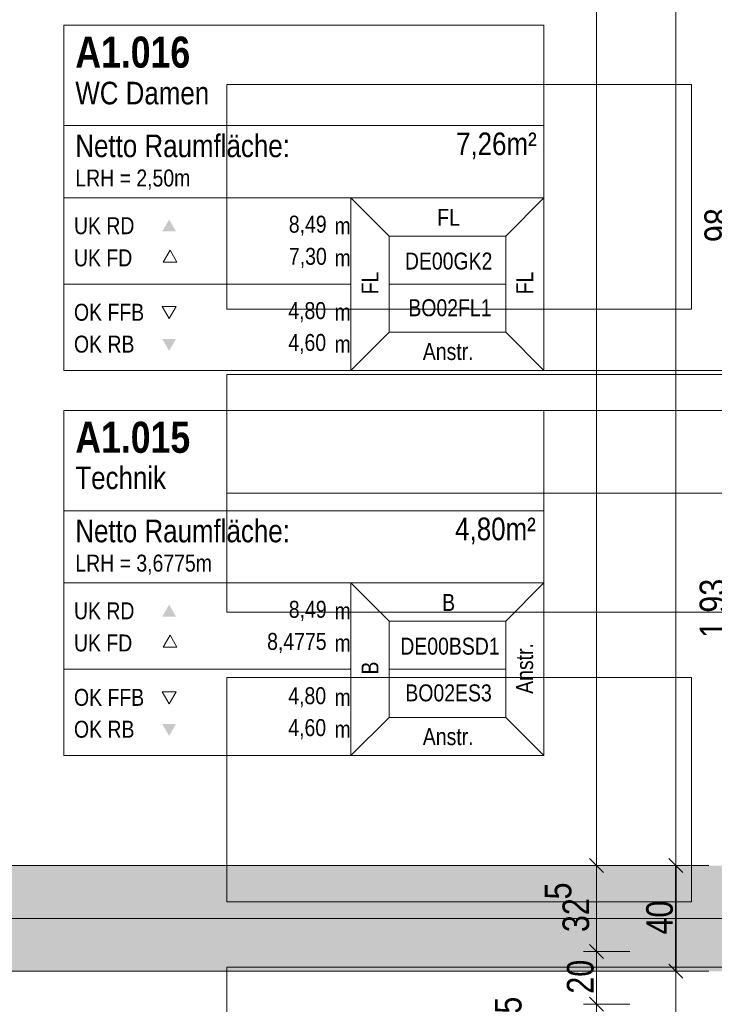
# Model space of a CAD drawing. Extents: x -620 to 300, y 62 to 1107.
# Tile 89 of 109: x -20 to 32, y 594 to 669. Entities that reach past the tile are written whole.
import ezdxf
from ezdxf.lldxf.tags import DXFTag

# ---------------------------------------------------------------- set-up
doc = ezdxf.new("R2010")
doc.units = 0
doc.layers.get('0').update_dxf_attribs({"lineweight": 35})
for name, color, linetype, lineweight, true_color in [('30 -35 Decken- 1 Konstruktion-Träger- Stahlbeton', 7, 'grob-A06G9G5Q8I', 13, 0x33aa00), ('60- 61 allgemeine Ausstattung- 1 Möbel', 7, 'Continuous', 9, 0x00cccc), ('70 -75 Raumstempel- 1 Raumstempel', 1, 'Continuous', 50, 0xff0000), ('70 -75 Raumstempel-2 Verweislinie', 1, 'Continuous', 9, 0xff0000), ('70 -76 Bemaßung- 2 Allgemein', 9, 'Continuous', 5, 0x808080)]:
    doc.layers.add(name, color=color, linetype=linetype, lineweight=lineweight, true_color=true_color)
doc.layers.add('70 -71 Achsen- 1 Gebäudeachsen', color=7, linetype='STRICHPUNKT2-A06G9G5P8I', lineweight=18)
doc.layers.add('iwb_Schraffur_Unterzug', color=7, linetype='Continuous', lineweight=5, true_color=0xffffcc, plot=False)
doc.styles.get("Standard").update_dxf_attribs({"font": 'ARIALN.TTF'})
tags = doc.linetypes.add('grob-A06G9G5Q8I', pattern=[14, 3, -8, 3]).pattern_tags.tags
tags[8:9] = [DXFTag(74, 4), DXFTag(75, 0), DXFTag(340, '0'), DXFTag(46, 0.0), DXFTag(50, 0.0), DXFTag(44, 0.0), DXFTag(45, 0.0)]
tags[6:7] = [DXFTag(74, 4), DXFTag(75, 0), DXFTag(340, '0'), DXFTag(46, 0.0), DXFTag(50, 0.0), DXFTag(44, 0.0), DXFTag(45, 0.0)]
tags[4:5] = [DXFTag(74, 4), DXFTag(75, 0), DXFTag(340, '0'), DXFTag(46, 0.0), DXFTag(50, 0.0), DXFTag(44, 0.0), DXFTag(45, 0.0)]
tags = doc.linetypes.add('STRICHPUNKT2-A06G9G5P8I', pattern=[12.7, 6.35, -3.175, 0, -3.175]).pattern_tags.tags
tags[10:11] = [DXFTag(74, 4), DXFTag(75, 0), DXFTag(340, '0'), DXFTag(46, 0.0), DXFTag(50, 0.0), DXFTag(44, 0.0), DXFTag(45, 0.0)]
tags[8:9] = [DXFTag(74, 4), DXFTag(75, 0), DXFTag(340, '0'), DXFTag(46, 0.0), DXFTag(50, 0.0), DXFTag(44, 0.0), DXFTag(45, 0.0)]
tags[6:7] = [DXFTag(74, 4), DXFTag(75, 0), DXFTag(340, '0'), DXFTag(46, 0.0), DXFTag(50, 0.0), DXFTag(44, 0.0), DXFTag(45, 0.0)]
tags[4:5] = [DXFTag(74, 4), DXFTag(75, 0), DXFTag(340, '0'), DXFTag(46, 0.0), DXFTag(50, 0.0), DXFTag(44, 0.0), DXFTag(45, 0.0)]

# ---------------------------------------------------------------- blocks, each defined once
blk = doc.blocks.new('Referenz-A06G9G5R8I')
at = {"layer": '30 -35 Decken- 1 Konstruktion-Träger- Stahlbeton', "color": 0, "linetype": 'STRICHPUNKT2-A06G9G5P8I', "ltscale": 0.13}
for p, q in [((-457.478, 604.931), (29.522, 604.931)), ((-457.478, 596.931), (29.522, 596.931))]:
    blk.add_line(p, q, dxfattribs=at)
at = {"layer": '30 -35 Decken- 1 Konstruktion-Träger- Stahlbeton', "color": 0, "linetype": 'Continuous', "lineweight": 35, "ltscale": 0.35}
blk.add_line((29.522, 604.931), (29.522, 596.931), dxfattribs=at)
at = {"layer": '60- 61 allgemeine Ausstattung- 1 Möbel', "color": 0, "linetype": 'Continuous', "ltscale": 0.13}
for p, q in [((-4.478, 664.081), (30.702, 664.081)), ((-4.478, 647.081), (-4.478, 664.081)), ((30.702, 664.081), (30.702, 647.081)), ((30.702, 647.081), (-4.478, 647.081)), ((-4.478, 642.131), (35.522, 642.131)), ((-4.478, 633.131), (-4.478, 642.131)), ((-4.478, 633.131), (35.522, 633.131)), ((-4.478, 624.131), (-4.478, 633.131)), ((35.522, 633.131), (-4.478, 633.131)), ((35.522, 624.131), (-4.478, 624.131)), ((-4.478, 619.181), (30.702, 619.181)), ((-4.478, 602.181), (-4.478, 619.181)), ((30.702, 619.181), (30.702, 602.181)), ((30.702, 602.181), (-4.478, 602.181)), ((-4.478, 597.231), (35.522, 597.231)), ((-4.478, 588.231), (-4.478, 597.231))]:
    blk.add_line(p, q, dxfattribs=at)
at = {"layer": '70 -71 Achsen- 1 Gebäudeachsen', "color": 0, "linetype": 'STRICHPUNKT2-A06G9G5P8I', "ltscale": 0.18}
blk.add_line((-538.531, 600.931), (76.472, 600.931), dxfattribs=at)
at = {"layer": '70 -75 Raumstempel- 1 Raumstempel', "color": 0, "lineweight": 9}
for p, q in [((-16.802, 668.566), (-16.802, 642.426)), ((19.522, 668.566), (-16.802, 668.566)), ((19.522, 642.426), (19.522, 668.566)), ((19.522, 660.971), (-16.802, 660.971)), ((-16.802, 655.496), (4.927, 655.496)), ((7.81, 652.599), (4.927, 655.496)), ((19.522, 655.496), (4.927, 655.496)), ((4.927, 655.496), (4.927, 642.426)), ((16.638, 652.599), (19.522, 655.496)), ((7.81, 645.323), (7.81, 652.599)), ((7.81, 652.599), (16.638, 652.599)), ((16.638, 645.323), (16.638, 652.599)), ((-8.765, 651.536), (-9.288, 650.63)), ((-8.242, 650.63), (-8.765, 651.536)), ((-9.288, 650.63), (-8.242, 650.63)), ((-16.802, 648.961), (4.927, 648.961)), ((16.638, 648.961), (7.81, 648.961)), ((-8.836, 646.356), (-9.36, 647.263)), ((-9.36, 647.263), (-8.313, 647.263)), ((-8.313, 647.263), (-8.836, 646.356)), ((7.81, 645.323), (4.927, 642.426)), ((7.81, 645.323), (16.638, 645.323)), ((16.638, 645.323), (19.522, 642.426)), ((19.522, 642.426), (-16.802, 642.426)), ((-16.802, 639.404), (-16.802, 613.264)), ((19.522, 639.404), (-16.802, 639.404)), ((19.522, 613.264), (19.522, 639.404)), ((19.522, 631.809), (-16.802, 631.809)), ((-16.802, 626.334), (4.927, 626.334)), ((7.81, 623.437), (4.927, 626.334)), ((19.522, 626.334), (4.927, 626.334)), ((4.927, 626.334), (4.927, 613.264)), ((16.638, 623.437), (19.522, 626.334)), ((7.81, 616.161), (7.81, 623.437)), ((7.81, 623.437), (16.638, 623.437)), ((16.638, 616.161), (16.638, 623.437)), ((-8.765, 622.374), (-9.288, 621.468)), ((-8.242, 621.468), (-8.765, 622.374)), ((-9.288, 621.468), (-8.242, 621.468)), ((-16.802, 619.799), (4.927, 619.799)), ((16.638, 619.799), (7.81, 619.799)), ((-8.836, 617.195), (-9.36, 618.101)), ((-9.36, 618.101), (-8.313, 618.101)), ((-8.313, 618.101), (-8.836, 617.195)), ((7.81, 616.161), (4.927, 613.264)), ((7.81, 616.161), (16.638, 616.161)), ((16.638, 616.161), (19.522, 613.264)), ((19.522, 613.264), (-16.802, 613.264))]:
    blk.add_line(p, q, dxfattribs=at)
at = {"layer": '70 -75 Raumstempel- 1 Raumstempel', "color": 0, "lineweight": 0}
for points in [[(-8.313, 652.951), (-8.836, 653.857), (-9.36, 652.951)], [(-8.313, 644.82), (-8.836, 643.914), (-9.36, 644.82)], [(-8.313, 623.789), (-8.836, 624.695), (-9.36, 623.789)], [(-8.313, 615.658), (-8.836, 614.752), (-9.36, 615.658)]]:
    blk.add_solid(points, dxfattribs=at)
at = {"layer": '70 -75 Raumstempel-2 Verweislinie', "color": 0, "linetype": 'Continuous', "ltscale": 0.13}
for p, q in [((19.522, 642.426), (76.472, 642.426)), ((19.522, 639.404), (75.855, 639.404))]:
    blk.add_line(p, q, dxfattribs=at)
at = {"layer": '70 -75 Raumstempel-2 Verweislinie', "color": 0}
for p, q in [((19.522, 642.426), (76.472, 642.426)), ((19.522, 639.404), (75.855, 639.404))]:
    blk.add_line(p, q, dxfattribs=at)
at = {"layer": '70 -76 Bemaßung- 2 Allgemein', "color": 0, "linetype": 'Continuous', "ltscale": 0.13}
for p, q in [((23.522, 605.992), (23.522, 760.871)), ((29.522, 605.992), (29.522, 760.871)), ((23.522, 603.931), (23.522, 605.992)), ((23.522, 605.931), (23.522, 603.871)), ((29.522, 603.931), (29.522, 605.992)), ((29.522, 605.931), (29.522, 603.871)), ((26.022, 604.931), (22.522, 604.931)), ((26.022, 604.931), (22.522, 604.931)), ((32.022, 604.931), (28.522, 604.931)), ((32.022, 604.931), (28.522, 604.931)), ((23.522, 599.492), (23.522, 603.871)), ((29.522, 597.992), (29.522, 603.871)), ((23.522, 597.431), (23.522, 599.492)), ((23.522, 599.431), (23.522, 597.371)), ((26.022, 598.431), (22.522, 598.431)), ((26.022, 598.431), (22.522, 598.431)), ((29.522, 595.931), (29.522, 597.992)), ((23.522, 595.492), (23.522, 597.371)), ((29.522, 597.931), (29.522, 595.871)), ((23.522, 595.492), (23.522, 596.552)), ((32.022, 596.931), (28.522, 596.931)), ((32.022, 596.931), (28.522, 596.931)), ((29.522, 545.992), (29.522, 595.871)), ((23.522, 593.431), (23.522, 595.492)), ((23.522, 593.431), (23.522, 595.492)), ((26.022, 594.431), (22.522, 594.431))]:
    blk.add_line(p, q, dxfattribs=at)
at = {"layer": '70 -76 Bemaßung- 2 Allgemein', "color": 0, "linetype": 'Continuous', "lineweight": 20, "ltscale": 0.2}
for p, q in [((22.991, 605.462), (24.052, 604.401)), ((24.052, 604.401), (22.991, 605.462)), ((28.991, 605.462), (30.052, 604.401)), ((30.052, 604.401), (28.991, 605.462)), ((24.052, 597.901), (22.991, 598.962)), ((22.991, 598.962), (24.052, 597.901)), ((30.052, 596.401), (28.991, 597.462)), ((28.991, 597.462), (30.052, 596.401)), ((24.052, 593.901), (22.991, 594.962)), ((24.052, 593.901), (22.991, 594.962))]:
    blk.add_line(p, q, dxfattribs=at)
at = {"layer": '70 -75 Raumstempel- 1 Raumstempel', "color": 0, "linetype": 'Continuous', "ltscale": 0.5, "attachment_point": 1}
for s, insert, char_height, rotation in [('{\\fArial Narrow|b1|i0;A1.016}', (-15.935, 667.708), 2.3536, 0), ('{\\fArial Narrow;WC Damen}', (-15.935, 664.288), 1.71171, 0), ('{\\fArial Narrow;7,26m²}', (12.881, 660.445), 1.71171, 0), ('{\\fArial Narrow;Netto Raumfläche:}', (-15.935, 660.291), 1.71171, 0), ('{\\fArial Narrow;LRH = 2,50m}', (-15.935, 657.643), 1.28378, 0), ('{\\fArial Narrow;FL}', (11.456, 654.663), 1.28378, 0), ('{\\fArial Narrow;UK RD}', (-16.037, 654.031), 1.28378, 0), ('{\\fArial Narrow;8,49}', (0.223, 654.146), 1.28378, 0), ('{\\fArial Narrow;m}', (3.683, 654.02), 1.28378, 0), ('{\\fArial Narrow;7,30}', (0.233, 651.713), 1.28378, 0), ('{\\fArial Narrow;UK FD}', (-16.037, 651.597), 1.28378, 0), ('{\\fArial Narrow;m}', (3.683, 651.587), 1.28378, 0), ('{\\fArial Narrow;DE00GK2}', (9.009, 651.354), 1.28378, 0), ('{\\fArial Narrow;FL}', (5.724, 648.193), 1.28378, 90), ('{\\fArial Narrow;FL}', (17.436, 648.193), 1.28378, 90), ('{\\fArial Narrow;OK FFB}', (-16.037, 647.478), 1.28378, 0), ('{\\fArial Narrow;4,80}', (0.182, 647.603), 1.28378, 0), ('{\\fArial Narrow;m}', (3.683, 647.478), 1.28378, 0), ('{\\fArial Narrow;BO02FL1}', (9.268, 647.818), 1.28378, 0), ('{\\fArial Narrow;OK RB}', (-16.037, 645.064), 1.28378, 0), ('{\\fArial Narrow;4,60}', (0.182, 645.189), 1.28378, 0), ('{\\fArial Narrow;m}', (3.683, 645.064), 1.28378, 0), ('{\\fArial Narrow;Anstr.}', (10.366, 644.505), 1.28378, 0), ('{\\fArial Narrow|b1|i0;A1.015}', (-15.935, 638.546), 2.3536, 0), ('{\\fArial Narrow;Technik}', (-15.935, 635.153), 1.71171, 0), ('{\\fArial Narrow;4,80m²}', (12.812, 631.283), 1.71171, 0), ('{\\fArial Narrow;Netto Raumfläche:}', (-15.935, 631.129), 1.71171, 0), ('{\\fArial Narrow;LRH = 3,6775m}', (-15.935, 628.481), 1.28378, 0), ('{\\fArial Narrow;UK RD}', (-16.037, 624.869), 1.28378, 0), ('{\\fArial Narrow;8,49}', (0.223, 624.984), 1.28378, 0), ('{\\fArial Narrow;B}', (11.826, 625.501), 1.28378, 0), ('{\\fArial Narrow;m}', (3.683, 624.859), 1.28378, 0), ('{\\fArial Narrow;8,4775}', (-1.418, 622.551), 1.28378, 0), ('{\\fArial Narrow;Anstr.}', (17.426, 617.941), 1.28378, 90), ('{\\fArial Narrow;UK FD}', (-16.037, 622.435), 1.28378, 0), ('{\\fArial Narrow;m}', (3.683, 622.425), 1.28378, 0), ('{\\fArial Narrow;DE00BSD1}', (8.66, 622.192), 1.28378, 0), ('{\\fArial Narrow;B}', (5.724, 619.401), 1.28378, 90), ('{\\fArial Narrow;OK FFB}', (-16.037, 618.316), 1.28378, 0), ('{\\fArial Narrow;4,80}', (0.182, 618.441), 1.28378, 0), ('{\\fArial Narrow;BO02ES3}', (9.043, 618.656), 1.28378, 0), ('{\\fArial Narrow;m}', (3.683, 618.316), 1.28378, 0), ('{\\fArial Narrow;OK RB}', (-16.037, 615.902), 1.28378, 0), ('{\\fArial Narrow;4,60}', (0.182, 616.027), 1.28378, 0), ('{\\fArial Narrow;m}', (3.683, 615.902), 1.28378, 0), ('{\\fArial Narrow;Anstr.}', (10.366, 615.343), 1.28378, 0)]:
    blk.add_mtext(s, dxfattribs=dict(at, insert=insert, char_height=char_height, rotation=rotation))
at = {"layer": '70 -76 Bemaßung- 2 Allgemein', "color": 0, "linetype": 'Continuous', "ltscale": 0.13, "char_height": 2.01377, "attachment_point": 1, "rotation": 90}
for s, insert in [('{\\fArial Narrow;98}', (31.678, 652.147)), ('{\\fArial Narrow;1,93}', (31.314, 622.163)), ('{\\fArial Narrow;5}', (19.594, 602.371)), ('{\\fArial Narrow;32}', (20.936, 599.898)), ('{\\fArial Narrow;40}', (27.271, 599.715)), ('{\\fArial Narrow;20}', (21.271, 595.235)), ('{\\fArial Narrow;5}', (15.82, 593.723))]:
    blk.add_mtext(s, dxfattribs=dict(at, insert=insert))
blk = doc.blocks.new('Referenz-A06G9G5T8I')
at = {"layer": 'iwb_Schraffur_Unterzug', "linetype": 'Continuous', "ltscale": 0.13}
for points in [[(-538.531, 604.931), (76.472, 604.931), (-451.478, 604.931)], [(-451.478, 596.931), (-451.478, 604.931), (76.472, 604.931)], [(-451.478, 596.931), (76.472, 604.931), (76.472, 601.232)], [(-451.478, 596.931), (76.472, 601.232), (76.472, 596.931)]]:
    blk.add_solid(points, dxfattribs=at)

msp = doc.modelspace()

# ---------------------------------------------------------------- block references
at = {"color": 8, "lineweight": 25, "ltscale": 0.25, "true_color": 0x808080}
for name in ['Referenz-A06G9G5R8I', 'Referenz-A06G9G5T8I']:
    msp.add_blockref(name, (0, 0), dxfattribs=at)

doc.saveas('drawing.dxf')
